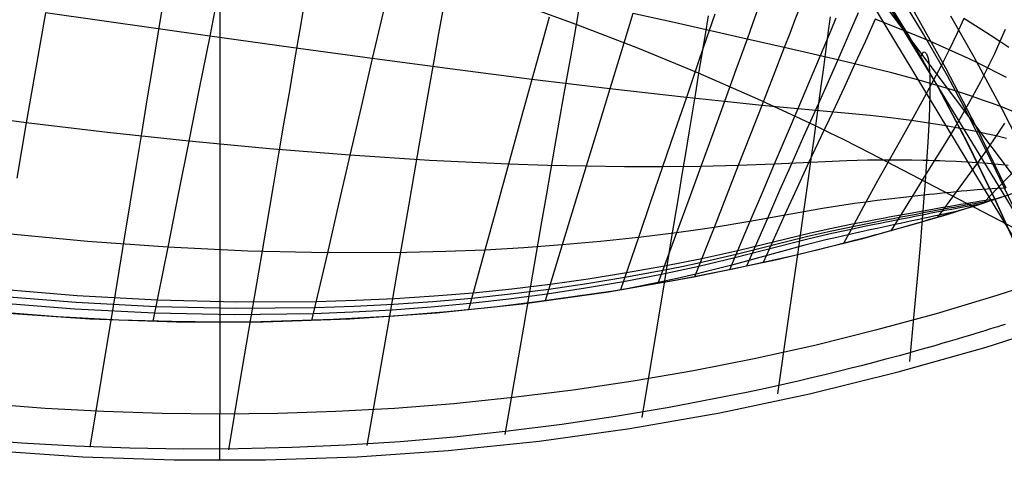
# Model space of a CAD drawing. Header units: millimetres. Extents: x -58 to 58, y -58 to 57.
# Tile 33 of 102: x -4.35 to 17.03, y -57.5 to -47.94. Entities that reach past the tile are written whole.
import ezdxf

# ---------------------------------------------------------------- set-up
doc = ezdxf.new("R2010")
doc.units = ezdxf.units.MM
doc.header["$MEASUREMENT"] = 0
doc.layers.add('Predefinito', color=5, linetype='Continuous')

msp = doc.modelspace()

# ---------------------------------------------------------------- linework, layer by layer
at = {"layer": 'Predefinito'}
for points in [[(0, 56.5), (0, -56.5)], [(0, 54.5), (0, -54.5)], [(18.577, -54.286), (13.926, -46.656)], [(17.437, -53.186), (16.838, -51.861), (16.223, -50.601), (15.591, -49.402), (14.943, -48.265), (14.28, -47.187)], [(17.447, -53.208), (16.848, -51.881), (16.232, -50.619), (15.6, -49.419), (14.952, -48.281), (14.289, -47.201)], [(15.861, -47.854), (16.368, -48.741), (16.972, -49.869), (17.319, -50.555)], [(-15.764, -52.17), (-13.954, -52.683), (-12.127, -53.134), (-10.286, -53.521), (-8.433, -53.844), (-6.569, -54.103), (-4.698, -54.297), (-2.821, -54.427), (-0.941, -54.492), (0.941, -54.492), (2.821, -54.427), (4.698, -54.297), (6.569, -54.103), (8.433, -53.844), (10.286, -53.521), (12.127, -53.134), (13.954, -52.683), (15.764, -52.17), (17.556, -51.595)], [(18.179, -53.496), (16.864, -53.925), (15.546, -54.319), (14.228, -54.679), (12.911, -55.005), (11.594, -55.298), (10.281, -55.557), (8.971, -55.783), (7.667, -55.977), (6.368, -56.14), (5.077, -56.271), (3.793, -56.373), (2.519, -56.444), (1.254, -56.486), (0, -56.5), (-1.254, -56.486), (-2.519, -56.444), (-3.793, -56.373), (-5.077, -56.271)], [(-16.632, -55.042), (-14.722, -55.583), (-12.795, -56.058), (-10.852, -56.467), (-8.897, -56.808), (-6.931, -57.081), (-4.957, -57.286), (-2.976, -57.423), (-0.992, -57.491), (0.992, -57.491), (2.976, -57.423), (4.957, -57.286), (6.931, -57.081), (8.897, -56.808), (10.852, -56.467), (12.795, -56.058), (14.722, -55.583), (16.632, -55.042), (18.522, -54.435)]]:
    msp.add_lwpolyline(points, dxfattribs=at)
at = {"layer": 'Predefinito', "extrusion": (-0.483279, 0.875466, 0)}
msp.add_lwpolyline([(9.226, 320), (9.248, 320), (9.271, 319.999), (9.293, 319.998), (9.316, 319.996), (9.339, 319.994), (9.362, 319.991), (9.385, 319.987), (9.408, 319.983), (9.431, 319.979), (9.455, 319.974), (9.478, 319.968), (9.501, 319.961), (9.524, 319.954), (9.548, 319.947), (9.571, 319.939), (9.594, 319.93), (9.617, 319.92), (9.64, 319.91), (9.663, 319.9), (9.685, 319.888), (9.708, 319.876), (9.73, 319.864), (9.752, 319.851), (9.773, 319.837), (9.795, 319.823), (9.815, 319.808), (9.836, 319.792), (9.856, 319.776), (9.876, 319.76), (9.896, 319.743), (9.915, 319.725), (9.933, 319.707), (9.951, 319.689), (9.969, 319.67), (9.986, 319.65), (10.002, 319.63), (10.018, 319.61), (10.034, 319.589), (10.049, 319.568), (10.063, 319.547), (10.077, 319.526), (10.09, 319.504), (10.102, 319.482), (10.114, 319.459), (10.126, 319.437), (10.136, 319.414), (10.146, 319.391), (10.156, 319.368), (10.165, 319.345), (10.173, 319.322), (10.18, 319.298), (10.187, 319.275), (10.194, 319.252), (10.2, 319.229), (10.205, 319.205), (10.209, 319.182), (10.213, 319.159), (10.217, 319.136), (10.22, 319.113), (10.222, 319.09), (10.224, 319.067), (10.225, 319.045), (10.226, 319.022), (10.226, 319)], dxfattribs=at)
at = {"layer": 'Predefinito', "extrusion": (-0.472245, 0.881467, 0)}
msp.add_lwpolyline([(8.586, 320), (8.608, 320), (8.63, 319.999), (8.653, 319.998), (8.675, 319.996), (8.698, 319.994), (8.721, 319.991), (8.744, 319.987), (8.768, 319.983), (8.791, 319.979), (8.814, 319.974), (8.837, 319.968), (8.861, 319.961), (8.884, 319.954), (8.907, 319.947), (8.931, 319.939), (8.954, 319.93), (8.977, 319.92), (9, 319.91), (9.022, 319.9), (9.045, 319.888), (9.067, 319.876), (9.089, 319.864), (9.111, 319.851), (9.133, 319.837), (9.154, 319.823), (9.175, 319.808), (9.196, 319.792), (9.216, 319.776), (9.236, 319.76), (9.255, 319.743), (9.274, 319.725), (9.293, 319.707), (9.311, 319.689), (9.328, 319.67), (9.345, 319.65), (9.362, 319.63), (9.378, 319.61), (9.393, 319.589), (9.408, 319.568), (9.423, 319.547), (9.436, 319.526), (9.449, 319.504), (9.462, 319.482), (9.474, 319.459), (9.485, 319.437), (9.496, 319.414), (9.506, 319.391), (9.515, 319.368), (9.524, 319.345), (9.532, 319.322), (9.54, 319.298), (9.547, 319.275), (9.553, 319.252), (9.559, 319.229), (9.564, 319.205), (9.569, 319.182), (9.573, 319.159), (9.576, 319.136), (9.579, 319.113), (9.582, 319.09), (9.583, 319.067), (9.585, 319.045), (9.585, 319.022), (9.586, 319)], dxfattribs=at)
at = {"layer": 'Predefinito', "extrusion": (-0.466807, 0.884359, 0)}
msp.add_lwpolyline([(8.269, 320), (8.291, 320), (8.313, 319.999), (8.336, 319.998), (8.358, 319.996), (8.381, 319.994), (8.404, 319.991), (8.427, 319.987), (8.451, 319.983), (8.474, 319.979), (8.497, 319.974), (8.52, 319.968), (8.544, 319.961), (8.567, 319.954), (8.59, 319.947), (8.614, 319.939), (8.637, 319.93), (8.66, 319.92), (8.683, 319.91), (8.705, 319.9), (8.728, 319.888), (8.75, 319.876), (8.772, 319.864), (8.794, 319.851), (8.816, 319.837), (8.837, 319.823), (8.858, 319.808), (8.879, 319.792), (8.899, 319.776), (8.919, 319.76), (8.938, 319.743), (8.957, 319.725), (8.976, 319.707), (8.994, 319.689), (9.011, 319.67), (9.028, 319.65), (9.045, 319.63), (9.061, 319.61), (9.076, 319.589), (9.091, 319.568), (9.106, 319.547), (9.119, 319.526), (9.132, 319.504), (9.145, 319.482), (9.157, 319.459), (9.168, 319.437), (9.179, 319.414), (9.189, 319.391), (9.198, 319.368), (9.207, 319.345), (9.215, 319.322), (9.223, 319.298), (9.23, 319.275), (9.236, 319.252), (9.242, 319.229), (9.247, 319.205), (9.252, 319.182), (9.256, 319.159), (9.259, 319.136), (9.262, 319.113), (9.265, 319.09), (9.266, 319.067), (9.268, 319.045), (9.268, 319.022), (9.269, 319)], dxfattribs=at)
at = {"layer": 'Predefinito', "extrusion": (-0.461422, 0.887181, 0)}
msp.add_lwpolyline([(7.954, 320), (7.976, 320), (7.998, 319.999), (8.021, 319.998), (8.044, 319.996), (8.066, 319.994), (8.089, 319.991), (8.113, 319.987), (8.136, 319.983), (8.159, 319.979), (8.182, 319.974), (8.206, 319.968), (8.229, 319.961), (8.252, 319.954), (8.275, 319.947), (8.299, 319.939), (8.322, 319.93), (8.345, 319.92), (8.368, 319.91), (8.39, 319.9), (8.413, 319.888), (8.435, 319.876), (8.457, 319.864), (8.479, 319.851), (8.501, 319.837), (8.522, 319.823), (8.543, 319.808), (8.564, 319.792), (8.584, 319.776), (8.604, 319.76), (8.623, 319.743), (8.642, 319.725), (8.661, 319.707), (8.679, 319.689), (8.696, 319.67), (8.714, 319.65), (8.73, 319.63), (8.746, 319.61), (8.762, 319.589), (8.776, 319.568), (8.791, 319.547), (8.804, 319.526), (8.818, 319.504), (8.83, 319.482), (8.842, 319.459), (8.853, 319.437), (8.864, 319.414), (8.874, 319.391), (8.884, 319.368), (8.892, 319.345), (8.901, 319.322), (8.908, 319.298), (8.915, 319.275), (8.922, 319.252), (8.927, 319.229), (8.932, 319.205), (8.937, 319.182), (8.941, 319.159), (8.944, 319.136), (8.947, 319.113), (8.95, 319.09), (8.951, 319.067), (8.953, 319.045), (8.953, 319.022), (8.954, 319)], dxfattribs=at)
at = {"layer": 'Predefinito', "extrusion": (-0.440476, 0.897764, 0)}
msp.add_lwpolyline([(6.72, 320), (6.742, 320), (6.765, 319.999), (6.787, 319.998), (6.81, 319.996), (6.833, 319.994), (6.856, 319.991), (6.879, 319.987), (6.902, 319.983), (6.925, 319.979), (6.949, 319.974), (6.972, 319.968), (6.995, 319.961), (7.019, 319.954), (7.042, 319.947), (7.065, 319.939), (7.088, 319.93), (7.111, 319.92), (7.134, 319.91), (7.157, 319.9), (7.179, 319.888), (7.202, 319.876), (7.224, 319.864), (7.246, 319.851), (7.267, 319.837), (7.289, 319.823), (7.31, 319.808), (7.33, 319.792), (7.35, 319.776), (7.37, 319.76), (7.39, 319.743), (7.409, 319.725), (7.427, 319.707), (7.445, 319.689), (7.463, 319.67), (7.48, 319.65), (7.496, 319.63), (7.512, 319.61), (7.528, 319.589), (7.543, 319.568), (7.557, 319.547), (7.571, 319.526), (7.584, 319.504), (7.596, 319.482), (7.608, 319.459), (7.62, 319.437), (7.63, 319.414), (7.64, 319.391), (7.65, 319.368), (7.659, 319.345), (7.667, 319.322), (7.675, 319.298), (7.682, 319.275), (7.688, 319.252), (7.694, 319.229), (7.699, 319.205), (7.703, 319.182), (7.707, 319.159), (7.711, 319.136), (7.714, 319.113), (7.716, 319.09), (7.718, 319.067), (7.719, 319.045), (7.72, 319.022), (7.72, 319)], dxfattribs=at)
at = {"layer": 'Predefinito', "extrusion": (1, 0, 0)}
for points in [[(-54.5, 3), (-54.5, 27.958)], [(-57.5, 1), (-57.499, 0.966), (-57.498, 0.932), (-57.495, 0.898), (-57.491, 0.864), (-57.485, 0.83), (-57.479, 0.797), (-57.472, 0.763), (-57.463, 0.73), (-57.453, 0.697), (-57.442, 0.665), (-57.43, 0.633), (-57.417, 0.602), (-57.403, 0.571), (-57.388, 0.54), (-57.372, 0.51), (-57.354, 0.48), (-57.336, 0.452), (-57.317, 0.423), (-57.297, 0.396), (-57.276, 0.369), (-57.254, 0.343), (-57.231, 0.317), (-57.207, 0.293), (-57.183, 0.269), (-57.157, 0.246), (-57.131, 0.224), (-57.104, 0.203), (-57.077, 0.183), (-57.048, 0.164), (-57.02, 0.146), (-56.99, 0.128), (-56.96, 0.112), (-56.929, 0.097), (-56.898, 0.083), (-56.867, 0.07), (-56.835, 0.058), (-56.803, 0.047), (-56.77, 0.037), (-56.737, 0.028), (-56.703, 0.021), (-56.67, 0.015), (-56.636, 0.009), (-56.602, 0.005), (-56.568, 0.002), (-56.534, 0.001), (-56.5, 0)], [(-57.5, 1), (-57.5, 29.997)]]:
    msp.add_lwpolyline(points, dxfattribs=at)
at = {"layer": 'Predefinito'}
for points in [[(18.494, -53.113, 39.965), (14.13, -50.842, 38.197), (13.533, -50.54, 37.982), (13.231, -50.39, 37.882), (12.927, -50.242, 37.789), (12.619, -50.095, 37.703), (12.308, -49.949, 37.623), (11.678, -49.661, 37.48), (10.392, -49.1, 37.228), (9.075, -48.558, 36.985), (7.731, -48.038, 36.753), (6.355, -47.542, 36.546), (4.951, -47.074, 36.363), (3.519, -46.635, 36.201), (2.066, -46.226, 36.06), (0.593, -45.849, 35.941), (-0.895, -45.501, 35.844), (-2.398, -45.183, 35.768), (-3.911, -44.891, 35.714), (-5.431, -44.623, 35.681)], [(13.68, -46.795, 60.166), (18.305, -54.454, 60.104)], [(17.211, -51.968, 319.707), (16.759, -51.02, 319.707), (16.164, -49.85, 319.707), (15.79, -49.158, 319.707), (15.273, -48.249, 319.707), (14.734, -47.358, 319.707)], [(-1.233, -47.539, 34.452), (-1.349, -48.242, 34.028), (-1.466, -48.954, 33.622), (-1.585, -49.676, 33.234), (-1.705, -50.406, 32.861), (-1.826, -51.143, 32.504), (-1.948, -51.888, 32.161), (-2.072, -52.638, 31.832), (-2.32, -54.152, 31.208), (-2.57, -55.679, 30.626), (-2.822, -57.212, 30.075)], [(1.847, -47.496, 35.099), (1.735, -48.148, 34.648), (1.622, -48.81, 34.215), (1.507, -49.482, 33.799), (1.391, -50.163, 33.399), (1.273, -50.851, 33.015), (1.155, -51.546, 32.645), (0.915, -52.956, 31.945), (0.673, -54.384, 31.29), (0.428, -55.824, 30.675), (0.183, -57.27, 30.09)], [(4.85, -47.649, 35.864), (4.747, -48.235, 35.384), (4.642, -48.831, 34.921), (4.536, -49.437, 34.475), (4.429, -50.051, 34.045), (4.32, -50.674, 33.63), (4.211, -51.304, 33.228), (4.1, -51.94, 32.841), (3.876, -53.229, 32.101), (3.65, -54.536, 31.404), (3.421, -55.855, 30.743), (3.192, -57.179, 30.11)], [(7.821, -47.53, 37.293), (7.731, -48.038, 36.753), (7.643, -48.544, 36.243), (7.552, -49.06, 35.75), (7.46, -49.585, 35.272), (7.367, -50.118, 34.809), (7.273, -50.66, 34.361), (7.178, -51.208, 33.925), (7.082, -51.763, 33.502), (6.984, -52.324, 33.091), (6.788, -53.46, 32.301), (6.589, -54.613, 31.549), (6.388, -55.775, 30.829), (6.186, -56.943, 30.134)], [(12.594, -47.647, 35.398), (12.482, -47.941, 34.961), (12.368, -48.239, 34.532), (12.251, -48.543, 34.112), (12.012, -49.162, 33.297), (11.764, -49.796, 32.516), (11.51, -50.444, 31.767), (11.251, -51.103, 31.049), (10.989, -51.772, 30.361), (10.725, -52.447, 29.7), (10.305, -53.518, 28.713)], [(18.612, -53.171, 49.981), (14.426, -47.605, 48.424)], [(-3.789, -47.79, 30.553), (-3.995, -48.979, 29.973), (-4.203, -50.176, 29.433), (-4.411, -51.378, 28.929)], [(17.071, -50.512, 34.76), (16.852, -50.46, 34.596), (16.631, -50.411, 34.439), (16.406, -50.364, 34.29), (16.179, -50.32, 34.149), (15.949, -50.277, 34.016), (15.715, -50.236, 33.892), (15.48, -50.197, 33.776), (15.244, -50.16, 33.668), (15.011, -50.126, 33.569), (14.78, -50.094, 33.478), (14.554, -50.065, 33.393), (14.114, -50.013, 33.24), (12.546, -49.869, 32.745), (11.764, -49.796, 32.516), (10.951, -49.713, 32.301), (10.125, -49.624, 32.105), (9.296, -49.532, 31.927), (8.463, -49.437, 31.763), (6.772, -49.232, 31.472), (5.051, -49.012, 31.228), (3.307, -48.78, 31.024), (1.549, -48.541, 30.858), (-0.222, -48.296, 30.725), (-3.789, -47.79, 30.553)], [(-0.109, -47.733, 31.041), (-0.222, -48.296, 30.725), (-0.448, -49.432, 30.127), (-0.676, -50.575, 29.568), (-0.905, -51.724, 29.045), (-1.133, -52.875, 28.553), (-1.454, -54.479, 27.911)], [(3.548, -47.746, 31.694), (3.307, -48.78, 31.024), (3.065, -49.825, 30.396), (2.821, -50.879, 29.806), (2.577, -51.938, 29.25), (2.332, -52.999, 28.724), (1.991, -54.465, 28.041)], [(8.962, -47.804, 33.265), (8.839, -48.206, 32.874), (8.715, -48.613, 32.494), (8.463, -49.437, 31.763), (8.208, -50.273, 31.068), (7.95, -51.119, 30.408), (7.691, -51.97, 29.78), (7.431, -52.826, 29.181), (7.058, -54.041, 28.376)], [(10.742, -47.818, 34.064), (10.622, -48.171, 33.653), (10.5, -48.528, 33.252), (10.377, -48.89, 32.861), (10.125, -49.624, 32.105), (9.869, -50.371, 31.384), (9.61, -51.128, 30.696), (9.348, -51.892, 30.038), (9.086, -52.662, 29.41), (8.693, -53.802, 28.529)], [(17.195, -49.919, 36.3), (16.984, -49.837, 36.143), (16.771, -49.758, 35.994), (16.555, -49.681, 35.852), (16.337, -49.606, 35.718), (16.116, -49.533, 35.591), (15.893, -49.462, 35.472), (15.67, -49.393, 35.36), (15.448, -49.327, 35.257), (15.227, -49.264, 35.16), (15.01, -49.203, 35.07), (14.584, -49.09, 34.905), (13.411, -48.809, 34.492), (12.251, -48.543, 34.112), (11.444, -48.357, 33.873), (10.622, -48.171, 33.653), (9.795, -47.986, 33.451), (8.962, -47.804, 33.265)], [(10.598, -47.856, 38.93), (10.531, -48.26, 38.348), (10.462, -48.675, 37.78), (10.392, -49.1, 37.228), (10.322, -49.524, 36.704), (10.25, -49.956, 36.194), (10.177, -50.396, 35.697), (10.104, -50.843, 35.214), (10.029, -51.297, 34.742), (9.953, -51.757, 34.281), (9.798, -52.693, 33.391), (9.641, -53.646, 32.539), (9.482, -54.613, 31.719), (9.16, -56.57, 30.154)], [(11.679, -47.704, 34.713), (11.562, -48.028, 34.289), (11.444, -48.357, 33.873), (11.201, -49.027, 33.07), (10.951, -49.713, 32.301), (10.696, -50.411, 31.566), (10.437, -51.12, 30.863), (10.175, -51.838, 30.19), (9.912, -52.561, 29.546), (9.507, -53.665, 28.616)], [(13.852, -47.785, 36.247), (13.637, -48.288, 35.354), (13.411, -48.809, 34.492), (13.173, -49.348, 33.662), (12.926, -49.902, 32.862), (12.671, -50.472, 32.093), (12.411, -51.054, 31.354), (12.148, -51.647, 30.644), (11.883, -52.249, 29.96), (11.43, -53.288, 28.855)], [(15.067, -47.768, 60.09), (15.747, -48.978, 60.093), (16.411, -50.25, 60.095), (17.059, -51.585, 60.098)], [(7.146, -47.881, 32.55), (7.022, -48.328, 32.18), (6.772, -49.232, 31.472), (6.52, -50.148, 30.802), (6.265, -51.072, 30.168), (6.01, -52.002, 29.567), (5.753, -52.936, 28.995), (5.394, -54.232, 28.244)], [(13.368, -47.906, 35.662), (13.259, -48.173, 35.221), (13.031, -48.722, 34.363), (12.793, -49.288, 33.538), (12.546, -49.869, 32.745), (12.292, -50.465, 31.982), (12.032, -51.073, 31.25), (11.769, -51.692, 30.547), (11.505, -52.318, 29.871), (11.064, -53.365, 28.81)], [(14.223, -47.926, 36.384), (14.011, -48.401, 35.488), (13.785, -48.895, 34.622), (13.548, -49.406, 33.787), (13.301, -49.934, 32.981), (13.046, -50.476, 32.206), (12.785, -51.032, 31.46), (12.521, -51.6, 30.742), (12.256, -52.177, 30.051), (11.862, -53.051, 29.068), (11.791, -53.209, 28.896)], [(13.246, -47.874, 42.641), (13.212, -48.131, 41.998), (13.176, -48.401, 41.364), (13.139, -48.682, 40.74), (13.1, -48.975, 40.128), (13.059, -49.278, 39.526), (13.016, -49.59, 38.935), (12.972, -49.912, 38.356), (12.927, -50.242, 37.789), (12.881, -50.571, 37.248), (12.834, -50.906, 36.718), (12.738, -51.595, 35.69), (12.638, -52.305, 34.7), (12.535, -53.034, 33.744), (12.43, -53.776, 32.818), (12.322, -54.529, 31.917), (12.105, -56.054, 30.177)], [(16.147, -47.914, 38.917), (15.995, -48.243, 37.968), (15.828, -48.588, 37.041), (15.645, -48.95, 36.137), (15.448, -49.327, 35.257), (15.236, -49.719, 34.401), (15.011, -50.126, 33.569), (14.774, -50.548, 32.763), (14.529, -50.984, 31.981), (14.277, -51.433, 31.224), (14.021, -51.896, 30.491), (13.702, -52.488, 29.609), (13.537, -52.792, 29.175)], [(17.073, -49.195, 37.773), (16.87, -49.088, 37.633), (16.664, -48.984, 37.501), (16.456, -48.882, 37.375), (16.247, -48.782, 37.257), (16.037, -48.684, 37.146), (15.828, -48.588, 37.041), (15.619, -48.496, 36.943), (15.412, -48.406, 36.851), (15.003, -48.235, 36.681), (14.223, -47.926, 36.384)], [(17.125, -48.543, 39.489), (16.932, -48.413, 39.362), (16.738, -48.285, 39.241), (16.541, -48.159, 39.127), (16.344, -48.035, 39.019), (16.147, -47.914, 38.917)], [(17.045, -48.149, 40.319), (16.932, -48.413, 39.362), (16.805, -48.692, 38.422), (16.664, -48.984, 37.501), (16.508, -49.289, 36.599), (16.337, -49.606, 35.718), (16.15, -49.935, 34.857), (15.949, -50.277, 34.016), (15.733, -50.632, 33.197), (15.506, -51, 32.399), (15.268, -51.38, 31.623), (15.024, -51.774, 30.868), (14.745, -52.232, 30.044), (14.566, -52.518, 29.552)], [(18.506, -48.489, 60.004), (18.534, -48.382, 56.154), (18.617, -48.319, 52.197), (18.655, -48.359, 50.197), (18.668, -48.406, 49.194), (18.674, -48.474, 48.194), (18.673, -48.559, 47.204), (18.663, -48.661, 46.222), (18.645, -48.778, 45.25), (18.618, -48.908, 44.287), (18.537, -49.203, 42.394), (18.413, -49.536, 40.544), (18.334, -49.714, 39.637), (18.241, -49.899, 38.743), (18.133, -50.088, 37.861), (18.009, -50.283, 36.994), (17.867, -50.483, 36.139), (17.707, -50.689, 35.297), (17.527, -50.902, 34.469), (17.328, -51.124, 33.654), (17.109, -51.357, 32.855), (16.874, -51.603, 32.071), (16.592, -51.897, 31.21), (16.571, -51.919, 31.149)], [(15.216, -48.735, 60.194), (15.273, -48.633, 54.343), (15.304, -48.641, 52.934), (15.336, -48.678, 51.534), (15.365, -48.754, 50.147), (15.378, -48.808, 49.46), (15.388, -48.875, 48.776), (15.397, -48.956, 48.098), (15.403, -49.049, 47.424), (15.407, -49.156, 46.756), (15.41, -49.274, 46.094), (15.41, -49.404, 45.437), (15.408, -49.545, 44.787), (15.4, -49.859, 43.505), (15.385, -50.21, 42.25), (15.364, -50.596, 41.023), (15.338, -51.011, 39.828), (15.307, -51.451, 38.665), (15.274, -51.896, 37.579), (15.237, -52.358, 36.521), (15.197, -52.835, 35.49), (15.155, -53.324, 34.482), (15.066, -54.331, 32.526), (14.972, -55.359, 30.63)], [(17.112, -51.098, 33.469), (16.893, -51.077, 33.292), (16.67, -51.058, 33.122), (16.444, -51.042, 32.961), (16.215, -51.028, 32.807), (15.982, -51.017, 32.663), (15.745, -51.007, 32.526), (15.626, -51.003, 32.462), (15.506, -51, 32.399), (15.385, -50.996, 32.339), (15.262, -50.993, 32.281), (15.017, -50.988, 32.172), (14.771, -50.985, 32.072), (14.529, -50.984, 31.981), (14.291, -50.985, 31.898), (14.057, -50.987, 31.822), (13.606, -50.997, 31.687), (12.032, -51.073, 31.25), (11.251, -51.103, 31.049), (10.437, -51.12, 30.863), (9.61, -51.128, 30.696), (8.782, -51.128, 30.545), (7.95, -51.119, 30.408), (7.112, -51.1, 30.283), (6.265, -51.072, 30.168), (4.553, -50.991, 29.969), (2.821, -50.879, 29.806), (1.077, -50.74, 29.673), (-0.676, -50.575, 29.568), (-2.438, -50.387, 29.489), (-4.203, -50.176, 29.433), (-5.968, -49.94, 29.399)], [(17.032, -50.185, 35.439), (16.852, -50.46, 34.596), (16.656, -50.745, 33.769), (16.444, -51.042, 32.961), (16.219, -51.351, 32.17), (15.982, -51.673, 31.399), (15.706, -52.051, 30.553), (15.572, -52.228, 30.176)], [(17.061, -51.593, 32.238), (16.874, -51.603, 32.071), (16.657, -51.616, 31.891), (16.436, -51.633, 31.718), (16.211, -51.652, 31.554), (16.097, -51.662, 31.475), (15.982, -51.673, 31.399), (15.866, -51.684, 31.324), (15.749, -51.696, 31.252), (15.63, -51.708, 31.182), (15.511, -51.721, 31.115), (15.391, -51.733, 31.049), (15.27, -51.747, 30.986), (15.147, -51.76, 30.926), (15.024, -51.774, 30.868), (14.9, -51.788, 30.812), (14.774, -51.803, 30.759), (14.648, -51.818, 30.709), (14.522, -51.833, 30.66), (14.27, -51.863, 30.571), (14.021, -51.896, 30.491), (13.778, -51.929, 30.419), (13.54, -51.963, 30.354), (13.083, -52.033, 30.24), (11.505, -52.318, 29.871), (10.725, -52.447, 29.7), (10.322, -52.506, 29.621), (9.912, -52.561, 29.546), (9.086, -52.662, 29.41), (8.259, -52.751, 29.289), (7.431, -52.826, 29.181), (6.596, -52.888, 29.083), (5.753, -52.936, 28.995), (4.905, -52.97, 28.916), (4.051, -52.992, 28.845), (2.332, -52.999, 28.724), (0.603, -52.959, 28.628), (-1.133, -52.875, 28.553), (-2.876, -52.749, 28.496), (-4.62, -52.582, 28.457)], [(17.118, -51.742, 31.907), (17.018, -51.775, 31.753), (16.912, -51.81, 31.598), (16.801, -51.846, 31.443), (16.683, -51.884, 31.289), (16.559, -51.924, 31.134), (16.427, -51.966, 30.979), (16.286, -52.01, 30.825), (16.135, -52.057, 30.67), (16.056, -52.081, 30.593), (15.974, -52.106, 30.516), (15.889, -52.132, 30.438), (15.8, -52.159, 30.361), (15.708, -52.187, 30.284), (15.611, -52.216, 30.206), (15.51, -52.246, 30.129), (15.405, -52.277, 30.052), (15.294, -52.31, 29.974), (15.178, -52.344, 29.897), (15.055, -52.379, 29.82), (14.925, -52.416, 29.743), (14.787, -52.456, 29.665), (14.639, -52.497, 29.588), (14.479, -52.542, 29.511), (14.303, -52.59, 29.434), (14.209, -52.615, 29.395), (14.109, -52.642, 29.356), (14.003, -52.67, 29.318), (13.89, -52.7, 29.279), (13.769, -52.732, 29.241), (13.637, -52.766, 29.202), (13.493, -52.803, 29.164), (13.333, -52.844, 29.125), (13.155, -52.888, 29.087), (12.954, -52.938, 29.048), (12.721, -52.995, 29.01), (12.448, -53.059, 28.971), (11.132, -53.351, 28.819), (9.927, -53.588, 28.666), (8.539, -53.827, 28.513), (6.89, -54.063, 28.362), (5.961, -54.173, 28.286), (4.939, -54.276, 28.211), (3.792, -54.368, 28.137), (2.466, -54.444, 28.064), (0.891, -54.493, 27.992), (-0.021, -54.5, 27.957), (-1.041, -54.49, 27.923), (-2.193, -54.456, 27.891), (-3.524, -54.386, 27.861), (-5.089, -54.262, 27.836)], [(16.682, -51.883, 31.287), (16.486, -51.914, 31.12), (16.378, -51.932, 31.032), (16.269, -51.951, 30.947), (16.159, -51.97, 30.864), (16.047, -51.99, 30.783), (15.935, -52.01, 30.704), (15.821, -52.03, 30.627), (15.706, -52.051, 30.553), (15.59, -52.073, 30.481), (15.472, -52.094, 30.411), (15.354, -52.117, 30.344), (15.234, -52.139, 30.279), (15.113, -52.162, 30.217), (14.992, -52.185, 30.157), (14.869, -52.208, 30.099), (14.745, -52.232, 30.044), (14.619, -52.256, 29.991), (14.493, -52.28, 29.941), (14.366, -52.304, 29.894), (14.238, -52.329, 29.849), (13.984, -52.379, 29.767), (13.734, -52.429, 29.694), (13.489, -52.48, 29.629), (13.25, -52.531, 29.571), (12.79, -52.634, 29.471), (11.208, -53.031, 29.142), (10.428, -53.212, 28.989), (10.025, -53.298, 28.918), (9.615, -53.379, 28.852), (8.79, -53.531, 28.734), (7.965, -53.668, 28.631), (7.138, -53.79, 28.539), (6.305, -53.896, 28.457), (5.465, -53.986, 28.384), (4.619, -54.06, 28.319), (3.768, -54.118, 28.261), (2.914, -54.162, 28.21), (2.057, -54.191, 28.165), (0.335, -54.207, 28.09), (-1.391, -54.169, 28.032), (-3.122, -54.078, 27.989), (-4.855, -53.936, 27.959)], [(16.836, -51.833, 31.492), (16.731, -51.848, 31.397), (16.624, -51.863, 31.304), (16.518, -51.879, 31.214), (16.41, -51.896, 31.127), (16.3, -51.914, 31.041), (16.19, -51.932, 30.958), (16.079, -51.95, 30.876), (15.966, -51.969, 30.797), (15.852, -51.988, 30.72), (15.737, -52.008, 30.646), (15.621, -52.029, 30.574), (15.503, -52.049, 30.504), (15.385, -52.07, 30.436), (15.265, -52.092, 30.371), (15.144, -52.113, 30.308), (15.023, -52.135, 30.247), (14.9, -52.158, 30.19), (14.776, -52.18, 30.134), (14.651, -52.203, 30.081), (14.524, -52.226, 30.031), (14.397, -52.25, 29.983), (14.27, -52.273, 29.938), (14.016, -52.321, 29.855), (13.766, -52.369, 29.781), (13.521, -52.418, 29.715), (13.282, -52.468, 29.657), (12.822, -52.567, 29.555), (11.241, -52.951, 29.221), (10.461, -53.127, 29.066), (10.058, -53.21, 28.995), (9.648, -53.288, 28.928), (8.823, -53.434, 28.808), (7.997, -53.566, 28.703), (7.171, -53.683, 28.609), (6.338, -53.784, 28.525), (5.497, -53.869, 28.45), (4.651, -53.939, 28.384), (3.8, -53.993, 28.325), (2.945, -54.033, 28.272), (2.087, -54.059, 28.226), (0.365, -54.069, 28.148), (-1.362, -54.025, 28.088), (-3.095, -53.931, 28.044), (-4.829, -53.786, 28.013)], [(16.504, -51.94, 31.069), (16.303, -51.976, 30.906), (16.098, -52.013, 30.75), (15.888, -52.053, 30.602), (15.782, -52.073, 30.531), (15.674, -52.093, 30.462), (15.558, -52.116, 30.39), (15.441, -52.139, 30.321), (15.322, -52.162, 30.254), (15.202, -52.186, 30.189), (15.082, -52.209, 30.127), (14.96, -52.234, 30.067), (14.837, -52.258, 30.01), (14.713, -52.283, 29.955), (14.587, -52.308, 29.903), (14.461, -52.333, 29.854), (14.334, -52.358, 29.807), (14.206, -52.384, 29.763), (13.952, -52.435, 29.681), (13.702, -52.488, 29.609), (13.457, -52.541, 29.545), (13.218, -52.594, 29.488), (12.758, -52.7, 29.389), (11.175, -53.108, 29.065), (10.395, -53.295, 28.914), (9.992, -53.383, 28.844), (9.582, -53.467, 28.779), (8.757, -53.624, 28.663), (7.932, -53.767, 28.562), (7.105, -53.894, 28.472), (6.273, -54.004, 28.391), (5.433, -54.098, 28.32), (4.587, -54.177, 28.256), (3.737, -54.239, 28.2), (2.883, -54.287, 28.151), (2.026, -54.32, 28.107), (0.306, -54.342, 28.034), (-1.419, -54.308, 27.978), (-3.149, -54.221, 27.936), (-4.88, -54.082, 27.908)], [(16.018, -52.093, 30.557), (15.816, -52.135, 30.415), (15.61, -52.178, 30.281), (15.494, -52.203, 30.21), (15.376, -52.228, 30.141), (15.258, -52.253, 30.075), (15.139, -52.279, 30.011), (15.018, -52.305, 29.95), (14.896, -52.331, 29.891), (14.773, -52.357, 29.834), (14.649, -52.384, 29.78), (14.524, -52.411, 29.729), (14.397, -52.438, 29.68), (14.27, -52.466, 29.634), (14.142, -52.493, 29.591), (13.888, -52.549, 29.511), (13.637, -52.605, 29.441), (13.392, -52.662, 29.378), (13.153, -52.718, 29.322), (12.693, -52.831, 29.227), (11.109, -53.261, 28.913), (10.329, -53.46, 28.766), (9.926, -53.553, 28.698), (9.516, -53.642, 28.635), (8.906, -53.767, 28.551)], [(17.045, -54.55, 31.756), (16.967, -54.575, 31.674), (16.884, -54.601, 31.591), (16.797, -54.628, 31.508), (16.704, -54.657, 31.425), (16.605, -54.687, 31.342), (16.5, -54.72, 31.259), (16.388, -54.754, 31.176), (16.269, -54.79, 31.093), (16.141, -54.829, 31.01), (16.003, -54.87, 30.927), (15.854, -54.914, 30.844), (15.693, -54.961, 30.761), (15.517, -55.012, 30.678), (15.324, -55.067, 30.595), (15.111, -55.127, 30.511), (14.996, -55.159, 30.47), (14.873, -55.193, 30.428), (14.743, -55.229, 30.386), (14.603, -55.267, 30.344), (14.454, -55.307, 30.303), (14.292, -55.35, 30.261), (14.114, -55.396, 30.219), (13.918, -55.447, 30.177), (13.7, -55.503, 30.135), (13.449, -55.565, 30.093), (13.156, -55.637, 30.051), (12.785, -55.726, 30.009), (12.555, -55.779, 29.988), (12.262, -55.846, 29.967), (11.84, -55.94, 29.946), (11.467, -56.02, 29.937), (9.749, -56.355, 29.929), (8.589, -56.55, 29.924), (7.425, -56.723, 29.92), (6.258, -56.871, 29.915), (5.088, -56.995, 29.911), (3.916, -57.096, 29.907), (2.743, -57.172, 29.903), (1.568, -57.225, 29.898), (0.393, -57.253, 29.894), (-0.783, -57.258, 29.89), (-1.958, -57.238, 29.886), (-3.133, -57.195, 29.882), (-4.306, -57.127, 29.878), (-5.477, -57.036, 29.874)]]:
    msp.add_polyline3d(points, dxfattribs=at)

doc.saveas('drawing.dxf')
